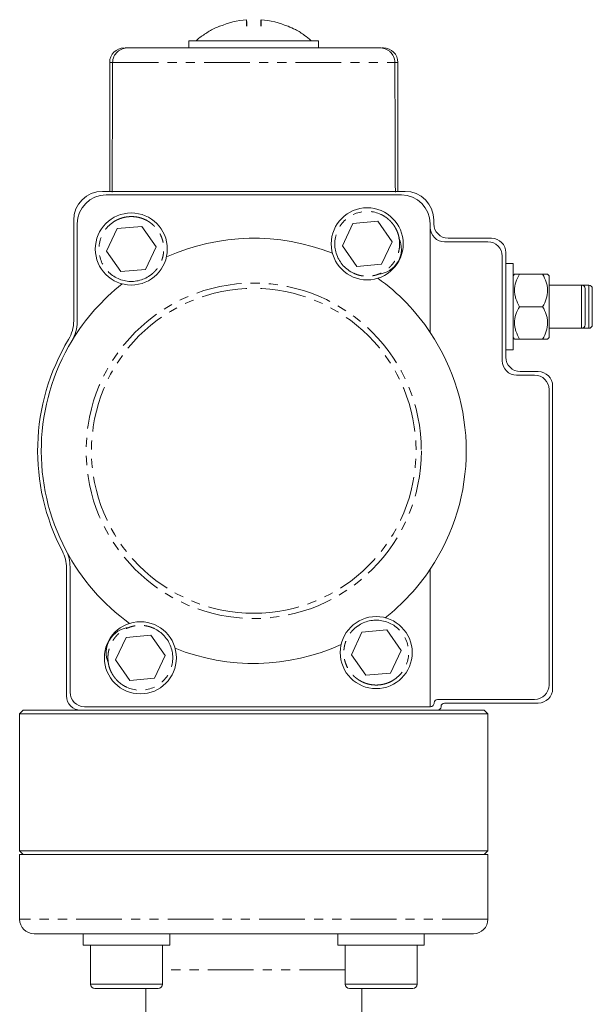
# Model space of a CAD drawing. Header units: millimetres. Extents: x 31 to 386, y -172 to 342.
# Tile 29 of 30: x 53 to 133, y 206 to 342. Entities that reach past the tile are written whole.
import ezdxf

# ---------------------------------------------------------------- set-up
doc = ezdxf.new("R2010")
doc.units = ezdxf.units.MM
doc.linetypes.add('PHANTOM', pattern=[12.7, 6.35, -1.27, 1.27, -1.27, 1.27, -1.27])

msp = doc.modelspace()

# ---------------------------------------------------------------- linework, layer by layer
at = {"color": 7, "linetype": 'Continuous', "lineweight": 15}
for p, q in [((84.78, 341.24), (84.78, 342.16)), ((84.79, 341.24), (84.79, 342.16)), ((86.79, 341.24), (86.79, 342.16)), ((81.05, 341.24), (81.02, 341.24)), ((76.78, 339.24), (76.78, 338.24)), ((85.78, 339.24), (76.78, 339.24)), ((94.78, 339.24), (85.78, 339.24)), ((94.78, 338.24), (94.78, 339.24)), ((65.78, 336.24), (65.78, 318.34)), ((105.78, 318.34), (105.78, 336.24)), ((106.78, 318.34), (64.78, 318.34)), ((65.28, 317.84), (106.28, 317.84)), ((60.78, 314.34), (60.78, 300.37)), ((110.78, 314.34), (110.78, 313.84)), ((61.28, 300.23), (61.28, 313.84)), ((65.33, 310.04), (66.8, 313.18)), ((66.8, 313.18), (70.25, 313.48)), ((70.25, 313.48), (72.24, 310.64)), ((98.08, 310.77), (99.55, 313.9)), ((99.55, 313.9), (103, 314.2)), ((103, 314.2), (104.98, 311.36)), ((110.28, 298.77), (110.28, 313.84)), ((118.78, 311.84), (112.78, 311.84)), ((72.24, 310.64), (70.77, 307.5)), ((100.07, 307.93), (98.08, 310.77)), ((104.98, 311.36), (103.52, 308.23)), ((112.28, 311.34), (118.28, 311.34)), ((67.32, 307.2), (65.33, 310.04)), ((120.28, 309.34), (120.28, 294.84)), ((120.78, 295.34), (120.78, 309.84)), ((70.77, 307.5), (67.32, 307.2)), ((103.52, 308.23), (100.07, 307.93)), ((121.78, 308.34), (120.78, 308.34)), ((121.78, 308.34), (121.78, 296.34)), ((121.98, 306.84), (121.78, 306.64)), ((122.68, 306.84), (125.89, 306.84)), ((126.78, 306.64), (126.58, 306.84)), ((126.78, 306.64), (126.78, 302.34)), ((131.28, 305.34), (126.78, 305.34)), ((132.28, 305.34), (131.28, 305.34)), ((125.89, 302.34), (122.68, 302.34)), ((126.78, 302.34), (126.78, 298.04)), ((126.78, 299.34), (131.28, 299.34)), ((131.28, 299.34), (132.28, 299.34)), ((121.78, 298.04), (121.98, 297.84)), ((122.68, 297.84), (125.89, 297.84)), ((126.58, 297.84), (126.78, 298.04)), ((120.78, 296.34), (121.78, 296.34)), ((122.28, 292.84), (124.78, 292.84)), ((125.28, 293.34), (122.78, 293.34)), ((127.28, 249.34), (127.28, 291.34)), ((126.78, 290.84), (126.78, 249.84)), ((59.78, 266.09), (59.78, 248.34)), ((60.28, 248.84), (60.28, 266.22)), ((110.28, 246.84), (110.28, 265.91)), ((99.33, 254.04), (100.8, 257.18)), ((100.8, 257.18), (104.25, 257.48)), ((104.25, 257.48), (106.24, 254.64)), ((66.59, 253.32), (68.05, 256.46)), ((68.05, 256.46), (71.5, 256.76)), ((71.5, 256.76), (73.49, 253.92)), ((106.24, 254.64), (104.77, 251.5)), ((68.57, 250.48), (66.59, 253.32)), ((73.49, 253.92), (72.02, 250.78)), ((101.32, 251.2), (99.33, 254.04)), ((104.77, 251.5), (101.32, 251.2)), ((72.02, 250.78), (68.57, 250.48)), ((124.78, 247.84), (111.31, 247.84)), ((112.28, 247.34), (125.28, 247.34)), ((53.78, 246.34), (53.28, 245.84)), ((53.78, 246.34), (61.78, 246.34)), ((61.78, 246.34), (111.28, 246.34)), ((110.28, 246.84), (62.28, 246.84)), ((110.32, 246.84), (110.28, 246.84)), ((111.28, 246.34), (117.78, 246.34)), ((118.28, 245.84), (117.78, 246.34)), ((53.28, 245.84), (53.28, 226.84)), ((85.78, 245.84), (53.28, 245.84)), ((118.28, 245.84), (85.78, 245.84)), ((118.28, 226.84), (118.28, 245.84)), ((53.28, 226.84), (53.78, 226.34)), ((53.28, 226.84), (85.78, 226.84)), ((85.78, 226.84), (118.28, 226.84)), ((117.78, 226.34), (118.28, 226.84)), ((53.28, 226.34), (53.28, 217.34)), ((118.28, 226.34), (53.28, 226.34)), ((118.28, 217.34), (118.28, 226.34)), ((62.43, 215.34), (55.28, 215.34)), ((62.11, 215.34), (62.11, 213.74)), ((66.17, 215.34), (62.43, 215.34)), ((105.4, 215.34), (66.17, 215.34)), ((74.11, 213.74), (74.11, 215.34)), ((97.46, 215.34), (97.46, 213.74)), ((109.14, 215.34), (105.4, 215.34)), ((116.28, 215.34), (109.14, 215.34)), ((109.46, 213.74), (109.46, 215.34)), ((68.11, 213.74), (62.11, 213.74)), ((63.11, 213.74), (63.11, 208.34)), ((74.11, 213.74), (68.11, 213.74)), ((73.11, 208.34), (73.11, 213.74)), ((103.46, 213.74), (97.46, 213.74)), ((98.46, 213.74), (98.46, 208.34)), ((109.46, 213.74), (103.46, 213.74)), ((108.46, 208.34), (108.46, 213.74)), ((68.8, 207.74), (63.71, 207.74)), ((72.51, 207.74), (68.8, 207.74)), ((70.78, 203.34), (70.78, 207.74)), ((103.59, 207.74), (99.06, 207.74)), ((100.78, 203.34), (100.78, 207.74)), ((107.86, 207.74), (103.59, 207.74))]:
    msp.add_line(p, q, dxfattribs=at)
at = {"color": 8, "linetype": 'PHANTOM', "lineweight": 0}
for p, q in [((66.19, 336.24), (65.78, 336.24)), ((66.19, 336.24), (105.38, 336.24)), ((105.78, 336.24), (105.38, 336.24)), ((131.28, 299.34), (131.28, 305.34)), ((132.28, 299.34), (132.28, 305.34)), ((118.28, 217.34), (53.28, 217.34)), ((98.46, 210.34), (73.11, 210.34)), ((63.11, 208.34), (68.9, 208.34)), ((68.9, 208.34), (73.11, 208.34)), ((98.46, 208.34), (103.6, 208.34)), ((103.6, 208.34), (108.46, 208.34))]:
    msp.add_line(p, q, dxfattribs=at)
at = {"color": 7, "linetype": 'Continuous', "lineweight": 15}
for centre in [(101.53, 311.06), (68.78, 310.34), (70.04, 253.62), (102.78, 254.34)]:
    msp.add_circle(centre, 5, dxfattribs=at)
at = {"color": 8, "linetype": 'PHANTOM', "lineweight": 0}
msp.add_circle((85.78, 282.34), 23.27, dxfattribs=at)
at = {"color": 7, "linetype": 'Continuous', "lineweight": 15}
for centre, radius, start, end in [((85.79, 330.08), 12.12, 94.7307, 112.9391), ((85.79, 330.08), 12.12, 67.0609, 85.2693), ((67.78, 336.24), 2, 90, 180), ((103.78, 336.24), 2, 0, 90), ((64.78, 314.34), 4, 90, 180), ((106.78, 314.34), 4, 0, 90), ((65.28, 313.84), 4, 90, 180), ((106.28, 313.84), 4, 0, 90), ((112.28, 313.34), 2, 180, 270), ((112.78, 313.84), 2, 180, 270), ((85.78, 282.34), 29.5, 68.2609, 114.2666), ((102.78, 310.34), 3.5, 274.5283, 25.4717), ((118.78, 309.84), 2, 0, 90), ((118.28, 309.34), 2, 0, 90), ((85.78, 282.34), 29.5, 33.849, 54.2666), ((85.78, 282.34), 29.5, 128.2609, 148.7677), ((131.28, 304.84), 0.5, 0, 90), ((132.28, 304.84), 0.5, 0, 90), ((55.78, 300.37), 5, 328.9973, 0), ((56.28, 300.23), 5, 328.7677, 0), ((131.28, 299.84), 0.5, 270, 0), ((132.28, 299.84), 0.5, 270, 0), ((85.78, 282.34), 29.5, 326.151, 33.849), ((85.78, 282.34), 30, 148.9973, 207.6604), ((85.78, 282.34), 29.5, 148.7677, 207.8642), ((122.78, 295.34), 2, 180, 270), ((122.28, 294.84), 2, 180, 270), ((124.78, 290.84), 2, 0, 90), ((125.28, 291.34), 2, 0, 90), ((54.78, 266.09), 5, 0, 27.6604), ((85.78, 282.34), 29.5, 207.8642, 234.2666), ((55.28, 266.22), 5, 0, 27.8642), ((85.78, 282.34), 29.5, 308.2609, 326.151), ((68.78, 254.34), 3.5, 94.5283, 205.4717), ((85.78, 282.34), 29.5, 248.2609, 294.2666), ((62.28, 248.84), 2, 180, 270), ((124.78, 249.84), 2, 270, 0), ((125.28, 249.34), 2, 270, 0), ((61.78, 248.34), 2, 180, 270), ((110.32, 247.33), 0.49, 270, 4.2462), ((111.31, 247.34), 0.5, 90, 176.9805), ((112.28, 246.84), 0.5, 90, 180), ((111.28, 246.84), 0.5, 270, 0), ((55.28, 217.34), 2, 180, 270), ((116.28, 217.34), 2, 270, 0), ((63.71, 208.34), 0.6, 180, 270), ((72.51, 208.34), 0.6, 270, 0), ((99.06, 208.34), 0.6, 180, 270), ((107.86, 208.34), 0.6, 270, 0)]:
    msp.add_arc(centre, radius, start, end, dxfattribs=at)
for major_axis, start_param, end_param in [((-3.47, 1145.8), 1.194395, 1.211232), ((3.47, 1145.8), 5.071954, 5.08879), ((3.47, 1145.8), 5.071954, 5.08879)]:
    msp.add_ellipse((85.78, -84.87), major_axis=major_axis, ratio=0.01719, start_param=start_param, end_param=end_param, dxfattribs=at)
for points in [[(84.76, 341.24), (84.76, 341.75), (84.77, 342.05), (84.78, 342.16)], [(84.79, 342.16), (84.8, 342.05), (84.81, 341.75), (84.81, 341.24)], [(86.78, 342.16), (86.77, 342.05), (86.76, 341.75), (86.76, 341.24)]]:
    msp.add_open_spline(points, degree=3, dxfattribs=at)
for points, knots in [([(81.02, 341.25), (80.89, 341.2), (80.27, 340.97), (79.27, 340.36), (78.34, 339.75), (77.91, 339.34), (77.85, 339.28)], [0, 0, 0, 0, 0.1121969, 0.5254822, 0.9376015, 1, 1, 1, 1]), ([(90.55, 341.24), (90.57, 341.24), (90.61, 341.24), (90.53, 341.24), (90.5, 341.24)], [0, 0, 0, 0, 0.627622, 1, 1, 1, 1]), ([(93.71, 339.28), (93.43, 339.52), (92.76, 340.09), (91.7, 340.75), (90.89, 341.1), (90.55, 341.25)], [0, 0, 0, 0, 0.299052, 0.701398, 1, 1, 1, 1]), ([(68.34, 338.24), (68.06, 338.24), (67.8, 338.2), (67.42, 338.05), (67.3, 338), (67.06, 337.86), (66.95, 337.78), (66.75, 337.6), (66.66, 337.5), (66.5, 337.28), (66.43, 337.16), (66.31, 336.91), (66.27, 336.79), (66.21, 336.52), (66.19, 336.38), (66.19, 336.24)], [0, 0, 0, 0, 0.25, 0.25, 0.375, 0.375, 0.5, 0.5, 0.625, 0.625, 0.75, 0.75, 0.875, 0.875, 1, 1, 1, 1]), ([(66.19, 336.24), (66.19, 336.38), (66.21, 336.52), (66.27, 336.78), (66.31, 336.91), (66.48, 337.28), (66.65, 337.51), (66.95, 337.78), (67.06, 337.86), (67.29, 338), (67.42, 338.05), (67.67, 338.15), (67.8, 338.18), (68.07, 338.23), (68.2, 338.24), (68.34, 338.24)], [0, 0, 0, 0, 0.125, 0.125, 0.25, 0.25, 0.5, 0.5, 0.625, 0.625, 0.75, 0.75, 0.875, 0.875, 1, 1, 1, 1]), ([(68.34, 338.24), (68.16, 338.24), (67.96, 338.24), (67.91, 338.24), (67.91, 338.24)], [0, 0, 0, 0, 0.901639, 1, 1, 1, 1]), ([(68.34, 338.24), (68.37, 338.24), (68.44, 338.24), (68.55, 338.24), (68.67, 338.24), (68.8, 338.24), (68.94, 338.24), (69.09, 338.24), (69.38, 338.24), (69.86, 338.24), (70.62, 338.24), (71.48, 338.24), (72.79, 338.24), (74.68, 338.24), (77.26, 338.24), (80.05, 338.24), (82.91, 338.24), (85.78, 338.24), (88.66, 338.24), (91.52, 338.24), (94.31, 338.24), (96.89, 338.24), (98.78, 338.24), (100.09, 338.24), (100.95, 338.24), (101.71, 338.24), (102.23, 338.24), (102.6, 338.24), (102.84, 338.24), (103.05, 338.24), (103.17, 338.24), (103.23, 338.24)], [0, 0, 0, 0, 0.008517, 0.017024, 0.025523, 0.03402, 0.042519, 0.051023, 0.059538, 0.090548, 0.121568, 0.153473, 0.185389, 0.250085, 0.314782, 0.378546, 0.440523, 0.500001, 0.559479, 0.621457, 0.685221, 0.749917, 0.814613, 0.846518, 0.878434, 0.909444, 0.940464, 0.955354, 0.970224, 0.985098, 1, 1, 1, 1]), ([(103.23, 338.24), (103.51, 338.24), (103.77, 338.2), (104.15, 338.05), (104.27, 338), (104.51, 337.86), (104.62, 337.78), (104.82, 337.6), (104.91, 337.5), (105.07, 337.28), (105.14, 337.16), (105.26, 336.91), (105.3, 336.79), (105.36, 336.52), (105.38, 336.38), (105.38, 336.24)], [0, 0, 0, 0, 0.25, 0.25, 0.375, 0.375, 0.5, 0.5, 0.625, 0.625, 0.75, 0.75, 0.875, 0.875, 1, 1, 1, 1]), ([(105.38, 336.24), (105.38, 336.38), (105.36, 336.52), (105.3, 336.78), (105.26, 336.91), (105.09, 337.28), (104.92, 337.51), (104.62, 337.78), (104.51, 337.86), (104.27, 338), (104.15, 338.05), (103.9, 338.15), (103.77, 338.18), (103.5, 338.23), (103.37, 338.24), (103.23, 338.24)], [0, 0, 0, 0, 0.125, 0.125, 0.25, 0.25, 0.5, 0.5, 0.625, 0.625, 0.75, 0.75, 0.875, 0.875, 1, 1, 1, 1]), ([(103.57, 338.24), (103.59, 338.24), (103.77, 338.24), (103.78, 338.24), (103.78, 338.24)], [0, 0, 0, 0, 0.164958, 1, 1, 1, 1]), ([(122.68, 302.34), (122.48, 302.69), (122.31, 303.05), (122.12, 303.61), (122.07, 303.8), (122, 304.19), (121.99, 304.39), (121.98, 304.98), (122.05, 305.36), (122.3, 306.12), (122.48, 306.49), (122.68, 306.84)], [0, 0, 0, 0, 0.25, 0.25, 0.375, 0.375, 0.5, 0.5, 0.75, 0.75, 1, 1, 1, 1]), ([(122.68, 306.84), (122.52, 306.84), (122.21, 306.84), (121.95, 306.84), (122.02, 306.84), (122.03, 306.84)], [0, 0, 0, 0, 0.433479, 0.88178, 1, 1, 1, 1]), ([(125.89, 306.84), (126.09, 306.49), (126.26, 306.13), (126.45, 305.57), (126.5, 305.38), (126.57, 305), (126.58, 304.8), (126.59, 304.21), (126.52, 303.82), (126.27, 303.06), (126.09, 302.7), (125.89, 302.34)], [0, 0, 0, 0, 0.25, 0.25, 0.375, 0.375, 0.5, 0.5, 0.75, 0.75, 1, 1, 1, 1]), ([(126.54, 306.84), (126.52, 306.84), (126.48, 306.84), (126.08, 306.84), (125.89, 306.84)], [0, 0, 0, 0, 0.504457, 1, 1, 1, 1]), ([(131.78, 304.81), (131.78, 304.82), (131.78, 304.87), (131.78, 304.67), (131.78, 304.33), (131.78, 303.97), (131.78, 303.55), (131.78, 302.94), (131.78, 302.45), (131.78, 302.14)], [0, 0, 0, 0, 0.048883, 0.276621, 0.400464, 0.52444, 0.648286, 0.772262, 1, 1, 1, 1]), ([(132.78, 304.84), (132.78, 304.84), (132.78, 304.84), (132.78, 304.83), (132.78, 304.8), (132.78, 304.77), (132.78, 304.73), (132.78, 304.64), (132.78, 304.46), (132.78, 304.14), (132.78, 303.74), (132.78, 303.3), (132.78, 302.83), (132.78, 302.36), (132.78, 301.89), (132.78, 301.42), (132.78, 300.98), (132.78, 300.58), (132.78, 300.25), (132.78, 300.04), (132.78, 299.92), (132.78, 299.86), (132.78, 299.85), (132.78, 299.84)], [0, 0, 0, 0, 0.020164, 0.040165, 0.060082, 0.079996, 0.099985, 0.12013, 0.185077, 0.250093, 0.31504, 0.380055, 0.440008, 0.500029, 0.559982, 0.620002, 0.68495, 0.749965, 0.814913, 0.879928, 0.920014, 0.959824, 1, 1, 1, 1]), ([(122.68, 297.84), (122.48, 298.19), (122.31, 298.55), (122.12, 299.11), (122.07, 299.3), (122, 299.69), (121.99, 299.89), (121.98, 300.48), (122.05, 300.86), (122.3, 301.62), (122.48, 301.99), (122.68, 302.34)], [0, 0, 0, 0, 0.25, 0.25, 0.375, 0.375, 0.5, 0.5, 0.75, 0.75, 1, 1, 1, 1]), ([(125.89, 302.34), (126.09, 301.99), (126.26, 301.63), (126.45, 301.07), (126.5, 300.88), (126.57, 300.5), (126.58, 300.3), (126.59, 299.71), (126.52, 299.32), (126.27, 298.56), (126.09, 298.2), (125.89, 297.84)], [0, 0, 0, 0, 0.25, 0.25, 0.375, 0.375, 0.5, 0.5, 0.75, 0.75, 1, 1, 1, 1]), ([(131.78, 299.87), (131.78, 299.88), (131.78, 299.89), (131.78, 300.13), (131.78, 300.42), (131.78, 300.79), (131.78, 301.35), (131.78, 301.83), (131.78, 302.14)], [0, 0, 0, 0, 0.198237, 0.335645, 0.472912, 0.61032, 0.747586, 1, 1, 1, 1]), ([(122.03, 297.84), (122.05, 297.84), (122.09, 297.84), (122.49, 297.84), (122.68, 297.84)], [0, 0, 0, 0, 0.504457, 1, 1, 1, 1]), ([(125.89, 297.84), (126.05, 297.84), (126.36, 297.84), (126.62, 297.84), (126.55, 297.84), (126.54, 297.84)], [0, 0, 0, 0, 0.433479, 0.88178, 1, 1, 1, 1])]:
    msp.add_open_spline(points, degree=3, knots=knots, dxfattribs=at)
at = {"color": 8, "linetype": 'PHANTOM', "lineweight": 0}
for points, knots in [([(99.63, 306.99), (98.55, 307.49), (97.71, 308.41), (96.9, 310.65), (96.95, 311.89), (97.96, 314.05), (98.88, 314.89), (101.12, 315.7), (102.36, 315.65), (103.44, 315.14)], [0, 0, 0, 0, 0.25, 0.25, 0.5, 0.5, 0.75, 0.75, 1, 1, 1, 1]), ([(66.21, 314.03), (66.22, 314.04), (66.34, 314.13), (66.59, 314.28), (66.96, 314.46), (67.35, 314.61), (67.75, 314.73), (68.16, 314.8), (68.57, 314.84), (68.99, 314.84), (69.4, 314.81), (69.81, 314.73), (70.21, 314.62), (70.59, 314.47), (70.97, 314.29), (71.32, 314.07), (71.65, 313.82), (71.96, 313.54), (72.24, 313.24), (72.49, 312.91), (72.71, 312.55), (72.9, 312.18), (73.05, 311.8), (73.17, 311.4), (73.24, 310.99), (73.29, 310.58), (73.29, 310.16), (73.25, 309.75), (73.18, 309.34), (73.07, 308.94), (72.92, 308.55), (72.74, 308.18), (72.52, 307.83), (72.28, 307.49), (72, 307.18), (71.7, 306.9), (71.47, 306.74), (71.36, 306.65)], [0, 0, 0, 0, 0.003072, 0.032391, 0.061712, 0.091032, 0.120353, 0.149674, 0.178995, 0.208316, 0.237638, 0.266959, 0.296281, 0.325603, 0.354925, 0.384247, 0.413569, 0.442891, 0.472213, 0.501536, 0.530858, 0.56018, 0.589502, 0.618824, 0.648147, 0.677469, 0.70679, 0.736112, 0.765434, 0.794755, 0.824077, 0.853398, 0.882719, 0.912039, 0.94136, 0.97068, 1, 1, 1, 1]), ([(103.44, 315.14), (103.45, 315.13), (103.59, 315.07), (103.85, 314.93), (104.19, 314.7), (104.52, 314.44), (104.81, 314.15), (105.08, 313.84), (105.32, 313.5), (105.53, 313.14), (105.71, 312.77), (105.85, 312.37), (105.95, 311.97), (106.01, 311.56), (106.04, 311.15), (106.03, 310.73), (105.98, 310.32), (105.89, 309.92), (105.77, 309.52), (105.61, 309.14), (105.41, 308.77), (105.19, 308.42), (104.93, 308.1), (104.64, 307.8), (104.33, 307.53), (103.99, 307.29), (103.63, 307.08), (103.25, 306.9), (102.86, 306.76), (102.46, 306.65), (102.05, 306.59), (101.64, 306.56), (101.22, 306.57), (100.81, 306.62), (100.41, 306.7), (100.01, 306.82), (99.76, 306.93), (99.63, 306.99)], [0, 0, 0, 0, 0.003072, 0.032391, 0.061712, 0.091032, 0.120353, 0.149674, 0.178995, 0.208316, 0.237638, 0.266959, 0.296281, 0.325603, 0.354925, 0.384247, 0.413569, 0.442891, 0.472213, 0.501536, 0.530858, 0.56018, 0.589502, 0.618824, 0.648147, 0.677469, 0.70679, 0.736112, 0.765434, 0.794755, 0.824077, 0.853398, 0.882719, 0.912039, 0.94136, 0.97068, 1, 1, 1, 1]), ([(71.36, 306.65), (70.38, 305.97), (69.17, 305.7), (66.82, 306.12), (65.78, 306.79), (64.41, 308.74), (64.15, 309.95), (64.56, 312.3), (65.23, 313.35), (66.21, 314.03)], [0, 0, 0, 0, 0.25, 0.25, 0.5, 0.5, 0.75, 0.75, 1, 1, 1, 1]), ([(85.78, 259.8), (79.81, 259.8), (74.07, 262.18), (65.62, 270.63), (63.25, 276.36), (63.25, 288.32), (65.62, 294.05), (74.07, 302.5), (79.81, 304.88), (85.78, 304.88)], [0, 0, 0, 0, 0.25, 0.25, 0.5, 0.5, 0.75, 0.75, 1, 1, 1, 1]), ([(85.78, 259.8), (91.76, 259.8), (97.49, 262.18), (105.95, 270.63), (108.32, 276.36), (108.32, 288.32), (105.95, 294.05), (97.49, 302.5), (91.76, 304.88), (85.78, 304.88)], [0, 0, 0, 0, 0.25, 0.25, 0.5, 0.5, 0.75, 0.75, 1, 1, 1, 1]), ([(100.21, 258.03), (101.19, 258.71), (102.4, 258.98), (104.75, 258.56), (105.79, 257.9), (107.16, 255.94), (107.42, 254.73), (107.01, 252.38), (106.34, 251.34), (105.36, 250.65)], [0, 0, 0, 0, 0.25, 0.25, 0.5, 0.5, 0.75, 0.75, 1, 1, 1, 1]), ([(68.13, 249.54), (68.12, 249.55), (67.98, 249.61), (67.72, 249.75), (67.38, 249.98), (67.05, 250.24), (66.76, 250.53), (66.49, 250.84), (66.25, 251.18), (66.04, 251.54), (65.86, 251.92), (65.72, 252.31), (65.62, 252.71), (65.56, 253.12), (65.53, 253.54), (65.54, 253.95), (65.59, 254.36), (65.68, 254.77), (65.8, 255.16), (65.96, 255.55), (66.16, 255.91), (66.38, 256.26), (66.64, 256.59), (66.93, 256.89), (67.24, 257.16), (67.58, 257.4), (67.94, 257.61), (68.32, 257.78), (68.71, 257.93), (69.11, 258.03), (69.52, 258.1), (69.93, 258.12), (70.35, 258.12), (70.76, 258.07), (71.16, 257.98), (71.56, 257.86), (71.81, 257.75), (71.94, 257.7)], [0, 0, 0, 0, 0.003072, 0.032391, 0.061712, 0.091032, 0.120353, 0.149674, 0.178995, 0.208316, 0.237638, 0.266959, 0.296281, 0.325603, 0.354925, 0.384247, 0.413569, 0.442891, 0.472213, 0.501536, 0.530858, 0.56018, 0.589502, 0.618824, 0.648147, 0.677469, 0.70679, 0.736112, 0.765434, 0.794755, 0.824077, 0.853398, 0.882719, 0.912039, 0.94136, 0.97068, 1, 1, 1, 1]), ([(71.94, 257.7), (73.02, 257.19), (73.86, 256.28), (74.67, 254.03), (74.62, 252.8), (73.61, 250.63), (72.69, 249.8), (70.45, 248.98), (69.21, 249.04), (68.13, 249.54)], [0, 0, 0, 0, 0.25, 0.25, 0.5, 0.5, 0.75, 0.75, 1, 1, 1, 1]), ([(105.36, 250.65), (105.35, 250.65), (105.23, 250.56), (104.98, 250.41), (104.61, 250.22), (104.22, 250.07), (103.82, 249.96), (103.41, 249.88), (103, 249.84), (102.58, 249.84), (102.17, 249.88), (101.76, 249.95), (101.36, 250.07), (100.98, 250.21), (100.6, 250.4), (100.25, 250.62), (99.92, 250.86), (99.61, 251.14), (99.33, 251.45), (99.08, 251.78), (98.86, 252.13), (98.67, 252.5), (98.52, 252.89), (98.4, 253.29), (98.33, 253.69), (98.28, 254.11), (98.28, 254.52), (98.32, 254.93), (98.39, 255.34), (98.5, 255.74), (98.65, 256.13), (98.83, 256.5), (99.05, 256.86), (99.29, 257.19), (99.57, 257.5), (99.87, 257.78), (100.1, 257.95), (100.21, 258.03)], [0, 0, 0, 0, 0.003072, 0.032391, 0.061712, 0.091032, 0.120353, 0.149674, 0.178995, 0.208316, 0.237638, 0.266959, 0.296281, 0.325603, 0.354925, 0.384247, 0.413569, 0.442891, 0.472213, 0.501536, 0.530858, 0.56018, 0.589502, 0.618824, 0.648147, 0.677469, 0.70679, 0.736112, 0.765434, 0.794755, 0.824077, 0.853398, 0.882719, 0.912039, 0.94136, 0.97068, 1, 1, 1, 1])]:
    msp.add_open_spline(points, degree=3, knots=knots, dxfattribs=at)

doc.saveas('drawing.dxf')
